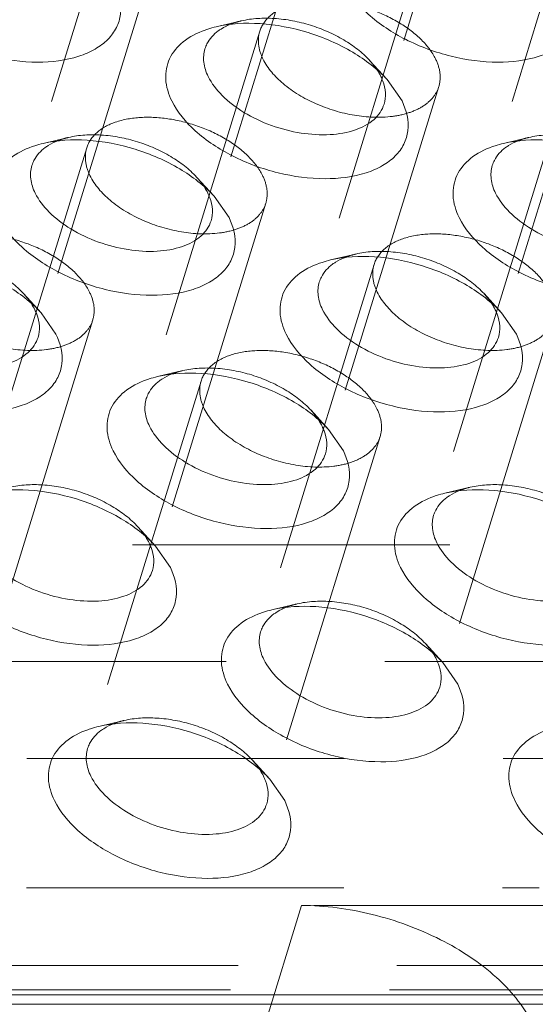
# Model space of a CAD drawing. Header units: millimetres. Extents: x 4065 to 8083, y -652 to 5416.
# Tile 248 of 256: x 4995 to 5003, y 5215 to 5231. Entities that reach past the tile are written whole.
import ezdxf

# ---------------------------------------------------------------- set-up
doc = ezdxf.new("R2010")
doc.units = ezdxf.units.MM
doc.header["$LTSCALE"] = 0.8
doc.linetypes.add('HIDDEN', pattern=[9.525, 6.35, -3.175])
doc.layers.get('0').update_dxf_attribs({"linetype": 'CONTINUOUS', "lineweight": 0})
doc.layers.add('3', color=5, linetype='HIDDEN', lineweight=0)

msp = doc.modelspace()

# ---------------------------------------------------------------- linework, layer by layer
for p, q in [((5000.828, 5230.235), (5001.066, 5229.894)), ((4998.059, 5228.37), (4998.297, 5228.029)), ((4995.289, 5226.505), (4995.527, 5226.164)), ((5002.658, 5226.505), (5002.896, 5226.164)), ((4999.889, 5224.64), (5000.127, 5224.299)), ((4997.12, 5222.775), (4997.358, 5222.434)), ((5001.719, 5220.911), (5001.957, 5220.569)), ((4998.95, 5219.046), (4999.188, 5218.705)), ((4961.894, 5215.597), (5094.796, 5215.597)), ((5004.176, 5215.447), (4965.491, 5215.447))]:
    msp.add_line(p, q)
for centre in [(5000.001, 5229.928), (4997.232, 5228.064), (4994.463, 5226.199), (5001.831, 5226.199), (4999.062, 5224.334), (4996.293, 5222.469), (5000.892, 5220.604), (4998.123, 5218.739)]:
    msp.add_arc(centre, 0.808, 20.4981, 26.1954)
for points, knots in [([(4996.466, 5231.758), (4996.538, 5231.613), (4996.598, 5231.366), (4996.505, 5231.059), (4996.361, 5230.865), (4996.151, 5230.71), (4995.778, 5230.552), (4995.202, 5230.485), (4994.47, 5230.584), (4993.757, 5230.846), (4993.165, 5231.231), (4992.871, 5231.577), (4992.782, 5231.758)], [0, 0, 0, 0, 0.096773, 0.141577, 0.188039, 0.23902, 0.296136, 0.42893, 0.580086, 0.73539, 0.87927, 1, 1, 1, 1]), ([(5003.835, 5231.758), (5003.906, 5231.613), (5003.967, 5231.366), (5003.874, 5231.059), (5003.73, 5230.865), (5003.519, 5230.71), (5003.146, 5230.552), (5002.57, 5230.485), (5001.838, 5230.584), (5001.126, 5230.846), (5000.533, 5231.231), (5000.239, 5231.577), (5000.151, 5231.758)], [0, 0, 0, 0, 0.096773, 0.141577, 0.188039, 0.23902, 0.296136, 0.42893, 0.580086, 0.73539, 0.87927, 1, 1, 1, 1]), ([(4997.381, 5229.894), (4997.328, 5230.003), (4997.256, 5230.231), (4997.321, 5230.587), (4997.561, 5230.87), (4997.787, 5230.983), (4997.913, 5231.028)], [0, 0, 0, 0, 0.254004, 0.482836, 0.721908, 1, 1, 1, 1]), ([(4997.913, 5231.028), (4997.927, 5231.033), (4997.986, 5231.053), (4998.046, 5231.069), (4998.092, 5231.08)], [0, 0, 0, 0, 0.243995, 1, 1, 1, 1]), ([(4998.092, 5231.08), (4998.32, 5231.134), (4998.823, 5231.159), (4999.57, 5231.015), (5000.269, 5230.712), (5000.67, 5230.408), (5000.828, 5230.235)], [0, 0, 0, 0, 0.236674, 0.49996, 0.763238, 1, 1, 1, 1]), ([(4998.125, 5231.014), (4998.139, 5231.024), (4998.203, 5231.067), (4998.272, 5231.101), (4998.326, 5231.123)], [0, 0, 0, 0, 0.238443, 1, 1, 1, 1]), ([(4997.911, 5230.728), (4997.92, 5230.755), (4997.965, 5230.867), (4998.051, 5230.96), (4998.125, 5231.014)], [0, 0, 0, 0, 0.240012, 1, 1, 1, 1]), ([(4997.963, 5230.285), (4997.928, 5230.357), (4997.879, 5230.503), (4997.89, 5230.659), (4997.911, 5230.728)], [0, 0, 0, 0, 0.525878, 1, 1, 1, 1]), ([(5000.778, 5229.843), (5000.749, 5229.75), (5000.621, 5229.567), (5000.303, 5229.406), (4999.898, 5229.338), (4999.279, 5229.378), (4998.67, 5229.593), (4998.19, 5229.953), (4998.018, 5230.173), (4997.963, 5230.285)], [0, 0, 0, 0, 0.088055, 0.191757, 0.316249, 0.457585, 0.752193, 0.885964, 1, 1, 1, 1]), ([(5000.758, 5230.211), (5000.781, 5230.151), (5000.81, 5230.027), (5000.795, 5229.9), (5000.778, 5229.843)], [0, 0, 0, 0, 0.519412, 1, 1, 1, 1]), ([(5001.066, 5229.894), (5001.137, 5229.748), (5001.198, 5229.501), (5001.105, 5229.194), (5000.961, 5229), (5000.75, 5228.845), (5000.377, 5228.687), (4999.801, 5228.621), (4999.069, 5228.719), (4998.357, 5228.981), (4997.764, 5229.366), (4997.47, 5229.713), (4997.381, 5229.894)], [0, 0, 0, 0, 0.096773, 0.141577, 0.188039, 0.23902, 0.296136, 0.42893, 0.580086, 0.73539, 0.87927, 1, 1, 1, 1]), ([(4994.612, 5228.029), (4994.559, 5228.138), (4994.487, 5228.366), (4994.551, 5228.722), (4994.792, 5229.005), (4995.018, 5229.118), (4995.144, 5229.163)], [0, 0, 0, 0, 0.254004, 0.482836, 0.721908, 1, 1, 1, 1]), ([(4995.142, 5228.863), (4995.151, 5228.891), (4995.196, 5229.002), (4995.282, 5229.095), (4995.356, 5229.149)], [0, 0, 0, 0, 0.240012, 1, 1, 1, 1]), ([(4995.144, 5229.163), (4995.158, 5229.168), (4995.217, 5229.188), (4995.277, 5229.205), (4995.323, 5229.215)], [0, 0, 0, 0, 0.243995, 1, 1, 1, 1]), ([(4995.323, 5229.215), (4995.551, 5229.269), (4996.054, 5229.294), (4996.801, 5229.15), (4997.499, 5228.847), (4997.9, 5228.543), (4998.059, 5228.37)], [0, 0, 0, 0, 0.236674, 0.49996, 0.763238, 1, 1, 1, 1]), ([(4995.356, 5229.149), (4995.37, 5229.16), (4995.434, 5229.202), (4995.503, 5229.236), (4995.557, 5229.258)], [0, 0, 0, 0, 0.238443, 1, 1, 1, 1]), ([(5001.981, 5228.029), (5001.927, 5228.138), (5001.855, 5228.366), (5001.92, 5228.722), (5002.161, 5229.005), (5002.387, 5229.118), (5002.512, 5229.163)], [0, 0, 0, 0, 0.254004, 0.482836, 0.721908, 1, 1, 1, 1]), ([(5002.511, 5228.863), (5002.519, 5228.891), (5002.565, 5229.002), (5002.65, 5229.095), (5002.724, 5229.149)], [0, 0, 0, 0, 0.240012, 1, 1, 1, 1]), ([(5002.512, 5229.163), (5002.527, 5229.168), (5002.586, 5229.188), (5002.646, 5229.205), (5002.691, 5229.215)], [0, 0, 0, 0, 0.243995, 1, 1, 1, 1]), ([(5002.691, 5229.215), (5002.92, 5229.269), (5003.422, 5229.294), (5004.17, 5229.15), (5004.868, 5228.847), (5005.269, 5228.543), (5005.427, 5228.37)], [0, 0, 0, 0, 0.236674, 0.49996, 0.763238, 1, 1, 1, 1]), ([(5002.724, 5229.149), (5002.739, 5229.16), (5002.802, 5229.202), (5002.871, 5229.236), (5002.925, 5229.258)], [0, 0, 0, 0, 0.238443, 1, 1, 1, 1]), ([(4995.194, 5228.42), (4995.159, 5228.492), (4995.11, 5228.638), (4995.121, 5228.794), (4995.142, 5228.863)], [0, 0, 0, 0, 0.525878, 1, 1, 1, 1]), ([(5002.562, 5228.42), (5002.527, 5228.492), (5002.478, 5228.638), (5002.49, 5228.794), (5002.511, 5228.863)], [0, 0, 0, 0, 0.525878, 1, 1, 1, 1]), ([(4998.009, 5227.978), (4997.98, 5227.885), (4997.852, 5227.702), (4997.534, 5227.541), (4997.129, 5227.473), (4996.51, 5227.513), (4995.901, 5227.729), (4995.421, 5228.089), (4995.249, 5228.308), (4995.194, 5228.42)], [0, 0, 0, 0, 0.088055, 0.191757, 0.316249, 0.457585, 0.752193, 0.885964, 1, 1, 1, 1]), ([(4997.989, 5228.347), (4998.012, 5228.286), (4998.041, 5228.162), (4998.026, 5228.035), (4998.009, 5227.978)], [0, 0, 0, 0, 0.519412, 1, 1, 1, 1]), ([(5005.377, 5227.978), (5005.349, 5227.885), (5005.22, 5227.702), (5004.903, 5227.541), (5004.497, 5227.473), (5003.879, 5227.513), (5003.27, 5227.729), (5002.79, 5228.089), (5002.618, 5228.308), (5002.562, 5228.42)], [0, 0, 0, 0, 0.088055, 0.191757, 0.316249, 0.457585, 0.752193, 0.885964, 1, 1, 1, 1]), ([(4998.297, 5228.029), (4998.368, 5227.884), (4998.429, 5227.636), (4998.336, 5227.329), (4998.191, 5227.135), (4997.981, 5226.981), (4997.608, 5226.823), (4997.032, 5226.756), (4996.3, 5226.855), (4995.588, 5227.116), (4994.995, 5227.501), (4994.701, 5227.848), (4994.612, 5228.029)], [0, 0, 0, 0, 0.096773, 0.141577, 0.188039, 0.23902, 0.296136, 0.42893, 0.580086, 0.73539, 0.87927, 1, 1, 1, 1]), ([(5005.665, 5228.029), (5005.736, 5227.884), (5005.797, 5227.636), (5005.704, 5227.329), (5005.56, 5227.135), (5005.35, 5226.981), (5004.977, 5226.823), (5004.401, 5226.756), (5003.668, 5226.855), (5002.956, 5227.116), (5002.364, 5227.501), (5002.07, 5227.848), (5001.981, 5228.029)], [0, 0, 0, 0, 0.096773, 0.141577, 0.188039, 0.23902, 0.296136, 0.42893, 0.580086, 0.73539, 0.87927, 1, 1, 1, 1]), ([(4992.554, 5227.351), (4992.782, 5227.404), (4993.285, 5227.43), (4994.032, 5227.285), (4994.73, 5226.982), (4995.131, 5226.678), (4995.289, 5226.505)], [0, 0, 0, 0, 0.236674, 0.49996, 0.763238, 1, 1, 1, 1]), ([(4999.922, 5227.351), (5000.15, 5227.404), (5000.653, 5227.43), (5001.4, 5227.285), (5002.099, 5226.982), (5002.5, 5226.678), (5002.658, 5226.505)], [0, 0, 0, 0, 0.236674, 0.49996, 0.763238, 1, 1, 1, 1]), ([(4999.212, 5226.164), (4999.158, 5226.273), (4999.086, 5226.502), (4999.151, 5226.857), (4999.391, 5227.14), (4999.618, 5227.254), (4999.743, 5227.298)], [0, 0, 0, 0, 0.254004, 0.482836, 0.721908, 1, 1, 1, 1]), ([(4999.742, 5226.998), (4999.75, 5227.026), (4999.796, 5227.137), (4999.881, 5227.23), (4999.955, 5227.284)], [0, 0, 0, 0, 0.240012, 1, 1, 1, 1]), ([(4999.743, 5227.298), (4999.758, 5227.303), (4999.816, 5227.323), (4999.877, 5227.34), (4999.922, 5227.351)], [0, 0, 0, 0, 0.243995, 1, 1, 1, 1]), ([(4999.955, 5227.284), (4999.97, 5227.295), (5000.033, 5227.338), (5000.102, 5227.372), (5000.156, 5227.393)], [0, 0, 0, 0, 0.238443, 1, 1, 1, 1]), ([(4999.793, 5226.556), (4999.758, 5226.627), (4999.709, 5226.774), (4999.721, 5226.93), (4999.742, 5226.998)], [0, 0, 0, 0, 0.525878, 1, 1, 1, 1]), ([(4995.24, 5226.113), (4995.211, 5226.02), (4995.083, 5225.837), (4994.765, 5225.676), (4994.359, 5225.609), (4993.741, 5225.648), (4993.132, 5225.864), (4992.652, 5226.224), (4992.48, 5226.443), (4992.425, 5226.556)], [0, 0, 0, 0, 0.088055, 0.191757, 0.316249, 0.457585, 0.752193, 0.885964, 1, 1, 1, 1]), ([(4995.22, 5226.482), (4995.242, 5226.421), (4995.272, 5226.297), (4995.257, 5226.17), (4995.24, 5226.113)], [0, 0, 0, 0, 0.519412, 1, 1, 1, 1]), ([(5002.608, 5226.113), (5002.58, 5226.02), (5002.451, 5225.837), (5002.133, 5225.676), (5001.728, 5225.609), (5001.11, 5225.648), (5000.501, 5225.864), (5000.021, 5226.224), (4999.849, 5226.443), (4999.793, 5226.556)], [0, 0, 0, 0, 0.088055, 0.191757, 0.316249, 0.457585, 0.752193, 0.885964, 1, 1, 1, 1]), ([(5002.588, 5226.482), (5002.611, 5226.421), (5002.64, 5226.297), (5002.626, 5226.17), (5002.608, 5226.113)], [0, 0, 0, 0, 0.519412, 1, 1, 1, 1]), ([(4995.527, 5226.164), (4995.599, 5226.019), (4995.659, 5225.771), (4995.567, 5225.465), (4995.422, 5225.271), (4995.212, 5225.116), (4994.839, 5224.958), (4994.263, 5224.891), (4993.531, 5224.99), (4992.819, 5225.251), (4992.226, 5225.636), (4991.932, 5225.983), (4991.843, 5226.164)], [0, 0, 0, 0, 0.096773, 0.141577, 0.188039, 0.23902, 0.296136, 0.42893, 0.580086, 0.73539, 0.87927, 1, 1, 1, 1]), ([(5002.896, 5226.164), (5002.967, 5226.019), (5003.028, 5225.771), (5002.935, 5225.465), (5002.791, 5225.271), (5002.581, 5225.116), (5002.208, 5224.958), (5001.631, 5224.891), (5000.899, 5224.99), (5000.187, 5225.251), (4999.594, 5225.636), (4999.301, 5225.983), (4999.212, 5226.164)], [0, 0, 0, 0, 0.096773, 0.141577, 0.188039, 0.23902, 0.296136, 0.42893, 0.580086, 0.73539, 0.87927, 1, 1, 1, 1]), ([(4997.153, 5225.486), (4997.381, 5225.539), (4997.884, 5225.565), (4998.631, 5225.42), (4999.33, 5225.118), (4999.731, 5224.813), (4999.889, 5224.64)], [0, 0, 0, 0, 0.236674, 0.49996, 0.763238, 1, 1, 1, 1]), ([(4997.186, 5225.419), (4997.2, 5225.43), (4997.264, 5225.473), (4997.333, 5225.507), (4997.387, 5225.528)], [0, 0, 0, 0, 0.238443, 1, 1, 1, 1]), ([(4996.443, 5224.299), (4996.389, 5224.408), (4996.317, 5224.637), (4996.382, 5224.992), (4996.622, 5225.275), (4996.848, 5225.389), (4996.974, 5225.433)], [0, 0, 0, 0, 0.254004, 0.482836, 0.721908, 1, 1, 1, 1]), ([(4996.973, 5225.133), (4996.981, 5225.161), (4997.026, 5225.273), (4997.112, 5225.365), (4997.186, 5225.419)], [0, 0, 0, 0, 0.240012, 1, 1, 1, 1]), ([(4996.974, 5225.433), (4996.988, 5225.438), (4997.047, 5225.458), (4997.107, 5225.475), (4997.153, 5225.486)], [0, 0, 0, 0, 0.243995, 1, 1, 1, 1]), ([(4997.024, 5224.691), (4996.989, 5224.762), (4996.94, 5224.909), (4996.951, 5225.065), (4996.973, 5225.133)], [0, 0, 0, 0, 0.525878, 1, 1, 1, 1]), ([(4999.839, 5224.248), (4999.81, 5224.156), (4999.682, 5223.973), (4999.364, 5223.811), (4998.959, 5223.744), (4998.34, 5223.783), (4997.732, 5223.999), (4997.251, 5224.359), (4997.079, 5224.578), (4997.024, 5224.691)], [0, 0, 0, 0, 0.088055, 0.191757, 0.316249, 0.457585, 0.752193, 0.885964, 1, 1, 1, 1]), ([(4999.819, 5224.617), (4999.842, 5224.556), (4999.871, 5224.433), (4999.857, 5224.305), (4999.839, 5224.248)], [0, 0, 0, 0, 0.519412, 1, 1, 1, 1]), ([(5000.127, 5224.299), (5000.198, 5224.154), (5000.259, 5223.906), (5000.166, 5223.6), (5000.022, 5223.406), (4999.811, 5223.251), (4999.438, 5223.093), (4998.862, 5223.026), (4998.13, 5223.125), (4997.418, 5223.386), (4996.825, 5223.771), (4996.531, 5224.118), (4996.443, 5224.299)], [0, 0, 0, 0, 0.096773, 0.141577, 0.188039, 0.23902, 0.296136, 0.42893, 0.580086, 0.73539, 0.87927, 1, 1, 1, 1]), ([(4994.384, 5223.621), (4994.612, 5223.674), (4995.115, 5223.7), (4995.862, 5223.556), (4996.561, 5223.253), (4996.962, 5222.948), (4997.12, 5222.775)], [0, 0, 0, 0, 0.236674, 0.49996, 0.763238, 1, 1, 1, 1]), ([(5001.573, 5223.569), (5001.588, 5223.574), (5001.647, 5223.594), (5001.707, 5223.61), (5001.753, 5223.621)], [0, 0, 0, 0, 0.243995, 1, 1, 1, 1]), ([(5001.753, 5223.621), (5001.981, 5223.674), (5002.483, 5223.7), (5003.231, 5223.556), (5003.929, 5223.253), (5004.33, 5222.948), (5004.488, 5222.775)], [0, 0, 0, 0, 0.236674, 0.49996, 0.763238, 1, 1, 1, 1]), ([(5001.785, 5223.554), (5001.8, 5223.565), (5001.863, 5223.608), (5001.932, 5223.642), (5001.987, 5223.663)], [0, 0, 0, 0, 0.238443, 1, 1, 1, 1]), ([(5001.042, 5222.434), (5000.988, 5222.544), (5000.917, 5222.772), (5000.981, 5223.128), (5001.222, 5223.41), (5001.448, 5223.524), (5001.573, 5223.569)], [0, 0, 0, 0, 0.254004, 0.482836, 0.721908, 1, 1, 1, 1]), ([(5001.572, 5223.268), (5001.58, 5223.296), (5001.626, 5223.408), (5001.712, 5223.5), (5001.785, 5223.554)], [0, 0, 0, 0, 0.240012, 1, 1, 1, 1]), ([(5001.624, 5222.826), (5001.588, 5222.897), (5001.539, 5223.044), (5001.551, 5223.2), (5001.572, 5223.268)], [0, 0, 0, 0, 0.525878, 1, 1, 1, 1]), ([(4997.07, 5222.383), (4997.041, 5222.291), (4996.913, 5222.108), (4996.595, 5221.946), (4996.19, 5221.879), (4995.571, 5221.919), (4994.962, 5222.134), (4994.482, 5222.494), (4994.31, 5222.713), (4994.255, 5222.826)], [0, 0, 0, 0, 0.088055, 0.191757, 0.316249, 0.457585, 0.752193, 0.885964, 1, 1, 1, 1]), ([(4997.05, 5222.752), (4997.073, 5222.691), (4997.102, 5222.568), (4997.088, 5222.441), (4997.07, 5222.383)], [0, 0, 0, 0, 0.519412, 1, 1, 1, 1]), ([(5004.438, 5222.383), (5004.41, 5222.291), (5004.281, 5222.108), (5003.964, 5221.946), (5003.558, 5221.879), (5002.94, 5221.919), (5002.331, 5222.134), (5001.851, 5222.494), (5001.679, 5222.713), (5001.624, 5222.826)], [0, 0, 0, 0, 0.088055, 0.191757, 0.316249, 0.457585, 0.752193, 0.885964, 1, 1, 1, 1]), ([(4997.358, 5222.434), (4997.429, 5222.289), (4997.49, 5222.041), (4997.397, 5221.735), (4997.253, 5221.541), (4997.042, 5221.386), (4996.669, 5221.228), (4996.093, 5221.161), (4995.361, 5221.26), (4994.649, 5221.521), (4994.056, 5221.907), (4993.762, 5222.253), (4993.673, 5222.434)], [0, 0, 0, 0, 0.096773, 0.141577, 0.188039, 0.23902, 0.296136, 0.42893, 0.580086, 0.73539, 0.87927, 1, 1, 1, 1]), ([(5004.726, 5222.434), (5004.797, 5222.289), (5004.858, 5222.041), (5004.765, 5221.735), (5004.621, 5221.541), (5004.411, 5221.386), (5004.038, 5221.228), (5003.462, 5221.161), (5002.73, 5221.26), (5002.017, 5221.521), (5001.425, 5221.907), (5001.131, 5222.253), (5001.042, 5222.434)], [0, 0, 0, 0, 0.096773, 0.141577, 0.188039, 0.23902, 0.296136, 0.42893, 0.580086, 0.73539, 0.87927, 1, 1, 1, 1]), ([(4998.804, 5221.704), (4998.819, 5221.709), (4998.878, 5221.729), (4998.938, 5221.745), (4998.983, 5221.756)], [0, 0, 0, 0, 0.243995, 1, 1, 1, 1]), ([(4998.983, 5221.756), (4999.212, 5221.81), (4999.714, 5221.835), (5000.462, 5221.691), (5001.16, 5221.388), (5001.561, 5221.084), (5001.719, 5220.911)], [0, 0, 0, 0, 0.236674, 0.49996, 0.763238, 1, 1, 1, 1]), ([(4999.016, 5221.689), (4999.031, 5221.7), (4999.094, 5221.743), (4999.163, 5221.777), (4999.217, 5221.798)], [0, 0, 0, 0, 0.238443, 1, 1, 1, 1]), ([(4998.273, 5220.569), (4998.219, 5220.679), (4998.147, 5220.907), (4998.212, 5221.263), (4998.453, 5221.545), (4998.679, 5221.659), (4998.804, 5221.704)], [0, 0, 0, 0, 0.254004, 0.482836, 0.721908, 1, 1, 1, 1]), ([(4998.803, 5221.404), (4998.811, 5221.431), (4998.857, 5221.543), (4998.942, 5221.635), (4999.016, 5221.689)], [0, 0, 0, 0, 0.240012, 1, 1, 1, 1]), ([(4998.854, 5220.961), (4998.819, 5221.032), (4998.77, 5221.179), (4998.782, 5221.335), (4998.803, 5221.404)], [0, 0, 0, 0, 0.525878, 1, 1, 1, 1]), ([(5001.669, 5220.518), (5001.641, 5220.426), (5001.512, 5220.243), (5001.195, 5220.082), (5000.789, 5220.014), (5000.171, 5220.054), (4999.562, 5220.269), (4999.082, 5220.629), (4998.91, 5220.848), (4998.854, 5220.961)], [0, 0, 0, 0, 0.088055, 0.191757, 0.316249, 0.457585, 0.752193, 0.885964, 1, 1, 1, 1]), ([(5001.649, 5220.887), (5001.672, 5220.827), (5001.701, 5220.703), (5001.687, 5220.576), (5001.669, 5220.518)], [0, 0, 0, 0, 0.519412, 1, 1, 1, 1]), ([(5001.957, 5220.569), (5002.028, 5220.424), (5002.089, 5220.177), (5001.996, 5219.87), (5001.852, 5219.676), (5001.642, 5219.521), (5001.269, 5219.363), (5000.693, 5219.296), (4999.96, 5219.395), (4999.248, 5219.657), (4998.656, 5220.042), (4998.362, 5220.388), (4998.273, 5220.569)], [0, 0, 0, 0, 0.096773, 0.141577, 0.188039, 0.23902, 0.296136, 0.42893, 0.580086, 0.73539, 0.87927, 1, 1, 1, 1]), ([(4996.035, 5219.839), (4996.05, 5219.844), (4996.108, 5219.864), (4996.169, 5219.88), (4996.214, 5219.891)], [0, 0, 0, 0, 0.243995, 1, 1, 1, 1]), ([(4996.214, 5219.891), (4996.442, 5219.945), (4996.945, 5219.97), (4997.692, 5219.826), (4998.391, 5219.523), (4998.792, 5219.219), (4998.95, 5219.046)], [0, 0, 0, 0, 0.236674, 0.49996, 0.763238, 1, 1, 1, 1]), ([(4996.247, 5219.825), (4996.262, 5219.835), (4996.325, 5219.878), (4996.394, 5219.912), (4996.448, 5219.934)], [0, 0, 0, 0, 0.238443, 1, 1, 1, 1]), ([(4995.504, 5218.705), (4995.45, 5218.814), (4995.378, 5219.042), (4995.443, 5219.398), (4995.683, 5219.681), (4995.91, 5219.794), (4996.035, 5219.839)], [0, 0, 0, 0, 0.254004, 0.482836, 0.721908, 1, 1, 1, 1]), ([(4996.034, 5219.539), (4996.042, 5219.566), (4996.088, 5219.678), (4996.173, 5219.771), (4996.247, 5219.825)], [0, 0, 0, 0, 0.240012, 1, 1, 1, 1]), ([(5002.872, 5218.705), (5002.819, 5218.814), (5002.747, 5219.042), (5002.811, 5219.398), (5003.052, 5219.681), (5003.278, 5219.794), (5003.404, 5219.839)], [0, 0, 0, 0, 0.254004, 0.482836, 0.721908, 1, 1, 1, 1]), ([(4996.085, 5219.096), (4996.05, 5219.168), (4996.001, 5219.314), (4996.013, 5219.47), (4996.034, 5219.539)], [0, 0, 0, 0, 0.525878, 1, 1, 1, 1]), ([(4998.9, 5218.654), (4998.872, 5218.561), (4998.743, 5218.378), (4998.425, 5218.217), (4998.02, 5218.149), (4997.402, 5218.189), (4996.793, 5218.405), (4996.313, 5218.764), (4996.141, 5218.984), (4996.085, 5219.096)], [0, 0, 0, 0, 0.088055, 0.191757, 0.316249, 0.457585, 0.752193, 0.885964, 1, 1, 1, 1]), ([(4998.88, 5219.022), (4998.903, 5218.962), (4998.932, 5218.838), (4998.918, 5218.711), (4998.9, 5218.654)], [0, 0, 0, 0, 0.519412, 1, 1, 1, 1]), ([(4999.188, 5218.705), (4999.259, 5218.559), (4999.32, 5218.312), (4999.227, 5218.005), (4999.083, 5217.811), (4998.873, 5217.656), (4998.5, 5217.498), (4997.923, 5217.432), (4997.191, 5217.53), (4996.479, 5217.792), (4995.886, 5218.177), (4995.593, 5218.524), (4995.504, 5218.705)], [0, 0, 0, 0, 0.096773, 0.141577, 0.188039, 0.23902, 0.296136, 0.42893, 0.580086, 0.73539, 0.87927, 1, 1, 1, 1]), ([(5006.556, 5218.705), (5006.628, 5218.559), (5006.688, 5218.312), (5006.595, 5218.005), (5006.451, 5217.811), (5006.241, 5217.656), (5005.868, 5217.498), (5005.292, 5217.432), (5004.56, 5217.53), (5003.848, 5217.792), (5003.255, 5218.177), (5002.961, 5218.524), (5002.872, 5218.705)], [0, 0, 0, 0, 0.096773, 0.141577, 0.188039, 0.23902, 0.296136, 0.42893, 0.580086, 0.73539, 0.87927, 1, 1, 1, 1])]:
    msp.add_open_spline(points, degree=3, knots=knots)
for points in [[(5000.672, 5230.381), (5000.692, 5230.35), (5000.71, 5230.318), (5000.726, 5230.285)], [(4997.903, 5228.516), (4997.923, 5228.485), (4997.941, 5228.453), (4997.957, 5228.42)], [(4995.134, 5226.651), (4995.154, 5226.62), (4995.172, 5226.588), (4995.188, 5226.556)], [(5002.502, 5226.651), (5002.522, 5226.62), (5002.54, 5226.588), (5002.556, 5226.556)], [(4999.733, 5224.787), (4999.753, 5224.756), (4999.771, 5224.724), (4999.787, 5224.691)], [(4996.964, 5222.922), (4996.984, 5222.891), (4997.002, 5222.859), (4997.018, 5222.826)], [(5001.563, 5221.057), (5001.583, 5221.026), (5001.601, 5220.994), (5001.618, 5220.961)], [(4998.794, 5219.192), (4998.814, 5219.161), (4998.832, 5219.129), (4998.848, 5219.096)]]:
    msp.add_open_spline(points, degree=3)
at = {"layer": '3'}
for p, q in [((4999.727, 5236.603), (4997.911, 5230.728)), ((5002.593, 5235.717), (5000.778, 5229.842)), ((4996.958, 5234.738), (4995.142, 5228.863)), ((5004.326, 5234.738), (5002.511, 5228.863)), ((4999.824, 5233.852), (4998.009, 5227.977)), ((5001.557, 5232.873), (4999.742, 5226.998)), ((4997.055, 5231.988), (4995.239, 5226.113)), ((5004.423, 5231.988), (5002.608, 5226.113)), ((4998.496, 5231.175), (4998.092, 5231.08)), ((4998.788, 5231.009), (4996.973, 5225.134)), ((5000.547, 5230.541), (5000.827, 5230.235)), ((5001.654, 5230.123), (4999.839, 5224.248)), ((4995.727, 5229.31), (4995.323, 5229.215)), ((5003.095, 5229.31), (5002.691, 5229.215)), ((4996.019, 5229.144), (4994.203, 5223.269)), ((5003.387, 5229.144), (5001.572, 5223.269)), ((4997.778, 5228.676), (4998.058, 5228.37)), ((4998.885, 5228.258), (4997.07, 5222.383)), ((5000.326, 5227.446), (4999.922, 5227.351)), ((5000.618, 5227.279), (4998.803, 5221.404)), ((4995.009, 5226.812), (4995.289, 5226.505)), ((5002.378, 5226.812), (5002.658, 5226.505)), ((4996.116, 5226.393), (4994.301, 5220.518)), ((5003.485, 5226.393), (5001.669, 5220.518)), ((4997.557, 5225.581), (4997.153, 5225.486)), ((4997.849, 5225.414), (4996.034, 5219.539)), ((4999.609, 5224.947), (4999.889, 5224.64)), ((5000.716, 5224.528), (4998.9, 5218.653)), ((5002.156, 5223.716), (5001.752, 5223.621)), ((4996.839, 5223.082), (4997.119, 5222.775)), ((4966.271, 5222.796), (5004.955, 5222.796)), ((4999.387, 5221.851), (4998.983, 5221.756)), ((5001.439, 5221.217), (5001.719, 5220.911)), ((5005.87, 5220.931), (4967.186, 5220.931)), ((4996.618, 5219.986), (4996.214, 5219.891)), ((5015.383, 5219.377), (4977.159, 5219.377)), ((4998.67, 5219.352), (4998.95, 5219.046)), ((4964.576, 5217.312), (5003.261, 5217.312)), ((4998.733, 5214.677), (4999.459, 5217.027)), ((5012.354, 5217.027), (4999.459, 5217.027)), ((4962.884, 5216.069), (5094.595, 5216.069)), ((4962.763, 5215.677), (5094.474, 5215.677))]:
    msp.add_line(p, q, dxfattribs=at)
for centre in [(4998.733, 5230.092), (4995.964, 5228.227), (5003.332, 5228.227), (5000.563, 5226.362), (4997.794, 5224.498), (5002.393, 5222.633), (4999.624, 5220.768), (4996.855, 5218.903)]:
    msp.add_arc(centre, 1.108, 109.6104, 111.5294, dxfattribs=at)
for points, knots in [([(5001.603, 5230.566), (5001.548, 5230.678), (5001.376, 5230.898), (5001.026, 5231.16), (5000.595, 5231.362), (5000.127, 5231.483), (4999.668, 5231.513), (4999.263, 5231.445), (4998.945, 5231.284), (4998.817, 5231.101), (4998.788, 5231.008)], [0, 0, 0, 0, 0.11391, 0.247494, 0.393901, 0.543049, 0.684203, 0.808528, 0.912094, 1, 1, 1, 1]), ([(4998.496, 5231.175), (4998.667, 5231.215), (4999.044, 5231.234), (4999.605, 5231.126), (5000.128, 5230.899), (5000.429, 5230.671), (5000.548, 5230.541)], [0, 0, 0, 0, 0.236698, 0.500006, 0.763355, 1, 1, 1, 1]), ([(4998.788, 5231.008), (4998.767, 5230.94), (4998.756, 5230.784), (4998.805, 5230.637), (4998.84, 5230.566)], [0, 0, 0, 0, 0.474456, 1, 1, 1, 1]), ([(4998.84, 5230.566), (4998.914, 5230.413), (4999.172, 5230.125), (4999.685, 5229.823), (5000.286, 5229.642), (5000.711, 5229.622), (5000.912, 5229.647)], [0, 0, 0, 0, 0.214357, 0.471697, 0.744871, 1, 1, 1, 1]), ([(5001.654, 5230.123), (5001.676, 5230.192), (5001.687, 5230.348), (5001.638, 5230.494), (5001.603, 5230.566)], [0, 0, 0, 0, 0.474456, 1, 1, 1, 1]), ([(5000.548, 5230.541), (5000.559, 5230.528), (5000.604, 5230.478), (5000.645, 5230.423), (5000.672, 5230.381)], [0, 0, 0, 0, 0.259084, 1, 1, 1, 1]), ([(5000.912, 5229.647), (5001.003, 5229.659), (5001.173, 5229.695), (5001.398, 5229.795), (5001.567, 5229.938), (5001.635, 5230.061), (5001.654, 5230.123)], [0, 0, 0, 0, 0.296731, 0.558772, 0.78922, 1, 1, 1, 1]), ([(4998.834, 5228.701), (4998.778, 5228.813), (4998.607, 5229.033), (4998.257, 5229.295), (4997.826, 5229.497), (4997.358, 5229.619), (4996.899, 5229.648), (4996.493, 5229.58), (4996.176, 5229.419), (4996.047, 5229.236), (4996.019, 5229.143)], [0, 0, 0, 0, 0.11391, 0.247494, 0.393901, 0.543049, 0.684203, 0.808528, 0.912094, 1, 1, 1, 1]), ([(4995.727, 5229.31), (4995.898, 5229.351), (4996.275, 5229.37), (4996.836, 5229.261), (4997.359, 5229.034), (4997.66, 5228.806), (4997.778, 5228.676)], [0, 0, 0, 0, 0.236698, 0.500006, 0.763355, 1, 1, 1, 1]), ([(5003.096, 5229.31), (5003.267, 5229.351), (5003.644, 5229.37), (5004.204, 5229.261), (5004.728, 5229.034), (5005.028, 5228.806), (5005.147, 5228.676)], [0, 0, 0, 0, 0.236698, 0.500006, 0.763355, 1, 1, 1, 1]), ([(4996.019, 5229.143), (4995.998, 5229.075), (4995.987, 5228.919), (4996.036, 5228.772), (4996.071, 5228.701)], [0, 0, 0, 0, 0.474456, 1, 1, 1, 1]), ([(4996.071, 5228.701), (4996.145, 5228.548), (4996.403, 5228.261), (4996.916, 5227.958), (4997.517, 5227.777), (4997.942, 5227.757), (4998.143, 5227.783)], [0, 0, 0, 0, 0.214357, 0.471697, 0.744871, 1, 1, 1, 1]), ([(4997.778, 5228.676), (4997.79, 5228.664), (4997.835, 5228.613), (4997.876, 5228.558), (4997.903, 5228.516)], [0, 0, 0, 0, 0.259084, 1, 1, 1, 1]), ([(4998.885, 5228.258), (4998.906, 5228.327), (4998.918, 5228.483), (4998.869, 5228.629), (4998.834, 5228.701)], [0, 0, 0, 0, 0.474456, 1, 1, 1, 1]), ([(4998.143, 5227.783), (4998.234, 5227.794), (4998.404, 5227.83), (4998.629, 5227.93), (4998.798, 5228.073), (4998.866, 5228.196), (4998.885, 5228.258)], [0, 0, 0, 0, 0.296731, 0.558772, 0.78922, 1, 1, 1, 1]), ([(4996.065, 5226.836), (4996.009, 5226.949), (4995.838, 5227.168), (4995.488, 5227.43), (4995.057, 5227.632), (4994.589, 5227.754), (4994.13, 5227.783), (4993.724, 5227.716), (4993.407, 5227.554), (4993.278, 5227.371), (4993.25, 5227.279)], [0, 0, 0, 0, 0.11391, 0.247494, 0.393901, 0.543049, 0.684203, 0.808528, 0.912094, 1, 1, 1, 1]), ([(5003.433, 5226.836), (5003.378, 5226.949), (5003.206, 5227.168), (5002.856, 5227.43), (5002.426, 5227.632), (5001.957, 5227.754), (5001.498, 5227.783), (5001.093, 5227.716), (5000.775, 5227.554), (5000.647, 5227.371), (5000.618, 5227.279)], [0, 0, 0, 0, 0.11391, 0.247494, 0.393901, 0.543049, 0.684203, 0.808528, 0.912094, 1, 1, 1, 1]), ([(4992.958, 5227.446), (4993.129, 5227.486), (4993.506, 5227.505), (4994.066, 5227.397), (4994.59, 5227.169), (4994.891, 5226.941), (4995.009, 5226.812)], [0, 0, 0, 0, 0.236698, 0.500006, 0.763355, 1, 1, 1, 1]), ([(5000.326, 5227.446), (5000.498, 5227.486), (5000.874, 5227.505), (5001.435, 5227.397), (5001.959, 5227.169), (5002.259, 5226.941), (5002.378, 5226.812)], [0, 0, 0, 0, 0.236698, 0.500006, 0.763355, 1, 1, 1, 1]), ([(5000.618, 5227.279), (5000.597, 5227.21), (5000.586, 5227.054), (5000.635, 5226.907), (5000.67, 5226.836)], [0, 0, 0, 0, 0.474456, 1, 1, 1, 1]), ([(4993.301, 5226.836), (4993.376, 5226.684), (4993.634, 5226.396), (4994.147, 5226.093), (4994.748, 5225.912), (4995.173, 5225.892), (4995.374, 5225.918)], [0, 0, 0, 0, 0.214357, 0.471697, 0.744871, 1, 1, 1, 1]), ([(4995.009, 5226.812), (4995.021, 5226.799), (4995.066, 5226.748), (4995.107, 5226.694), (4995.134, 5226.651)], [0, 0, 0, 0, 0.259084, 1, 1, 1, 1]), ([(4996.116, 5226.393), (4996.137, 5226.462), (4996.149, 5226.618), (4996.1, 5226.765), (4996.065, 5226.836)], [0, 0, 0, 0, 0.474456, 1, 1, 1, 1]), ([(5000.67, 5226.836), (5000.745, 5226.684), (5001.002, 5226.396), (5001.515, 5226.093), (5002.117, 5225.912), (5002.541, 5225.892), (5002.742, 5225.918)], [0, 0, 0, 0, 0.214357, 0.471697, 0.744871, 1, 1, 1, 1]), ([(5002.378, 5226.812), (5002.39, 5226.799), (5002.434, 5226.748), (5002.475, 5226.694), (5002.502, 5226.651)], [0, 0, 0, 0, 0.259084, 1, 1, 1, 1]), ([(4995.374, 5225.918), (4995.465, 5225.929), (4995.635, 5225.965), (4995.86, 5226.066), (4996.029, 5226.208), (4996.097, 5226.331), (4996.116, 5226.393)], [0, 0, 0, 0, 0.296731, 0.558772, 0.78922, 1, 1, 1, 1]), ([(5002.742, 5225.918), (5002.833, 5225.929), (5003.003, 5225.965), (5003.228, 5226.066), (5003.398, 5226.208), (5003.465, 5226.331), (5003.485, 5226.393)], [0, 0, 0, 0, 0.296731, 0.558772, 0.78922, 1, 1, 1, 1]), ([(5000.664, 5224.971), (5000.609, 5225.084), (5000.437, 5225.303), (5000.087, 5225.565), (4999.656, 5225.767), (4999.188, 5225.889), (4998.729, 5225.918), (4998.324, 5225.851), (4998.006, 5225.689), (4997.878, 5225.506), (4997.849, 5225.414)], [0, 0, 0, 0, 0.11391, 0.247494, 0.393901, 0.543049, 0.684203, 0.808528, 0.912094, 1, 1, 1, 1]), ([(4997.557, 5225.581), (4997.728, 5225.621), (4998.105, 5225.64), (4998.666, 5225.532), (4999.189, 5225.304), (4999.49, 5225.076), (4999.609, 5224.947)], [0, 0, 0, 0, 0.236698, 0.500006, 0.763355, 1, 1, 1, 1]), ([(4997.849, 5225.414), (4997.828, 5225.345), (4997.817, 5225.189), (4997.866, 5225.043), (4997.901, 5224.971)], [0, 0, 0, 0, 0.474456, 1, 1, 1, 1]), ([(4997.901, 5224.971), (4997.976, 5224.819), (4998.233, 5224.531), (4998.746, 5224.229), (4999.347, 5224.047), (4999.772, 5224.028), (4999.973, 5224.053)], [0, 0, 0, 0, 0.214357, 0.471697, 0.744871, 1, 1, 1, 1]), ([(4999.609, 5224.947), (4999.621, 5224.934), (4999.665, 5224.883), (4999.706, 5224.829), (4999.733, 5224.787)], [0, 0, 0, 0, 0.259084, 1, 1, 1, 1]), ([(5000.716, 5224.529), (5000.737, 5224.597), (5000.748, 5224.753), (5000.699, 5224.9), (5000.664, 5224.971)], [0, 0, 0, 0, 0.474456, 1, 1, 1, 1]), ([(4999.973, 5224.053), (5000.064, 5224.064), (5000.234, 5224.1), (5000.459, 5224.201), (5000.628, 5224.343), (5000.696, 5224.466), (5000.716, 5224.529)], [0, 0, 0, 0, 0.296731, 0.558772, 0.78922, 1, 1, 1, 1]), ([(4994.788, 5223.716), (4994.959, 5223.756), (4995.336, 5223.775), (4995.897, 5223.667), (4996.42, 5223.44), (4996.721, 5223.212), (4996.84, 5223.082)], [0, 0, 0, 0, 0.236698, 0.500006, 0.763355, 1, 1, 1, 1]), ([(5002.157, 5223.716), (5002.328, 5223.756), (5002.705, 5223.775), (5003.265, 5223.667), (5003.789, 5223.44), (5004.09, 5223.212), (5004.208, 5223.082)], [0, 0, 0, 0, 0.236698, 0.500006, 0.763355, 1, 1, 1, 1]), ([(4996.84, 5223.082), (4996.851, 5223.069), (4996.896, 5223.018), (4996.937, 5222.964), (4996.964, 5222.922)], [0, 0, 0, 0, 0.259084, 1, 1, 1, 1]), ([(4999.388, 5221.851), (4999.559, 5221.891), (4999.936, 5221.91), (5000.496, 5221.802), (5001.02, 5221.575), (5001.32, 5221.347), (5001.439, 5221.217)], [0, 0, 0, 0, 0.236698, 0.500006, 0.763355, 1, 1, 1, 1]), ([(5001.439, 5221.217), (5001.451, 5221.204), (5001.495, 5221.153), (5001.536, 5221.099), (5001.563, 5221.057)], [0, 0, 0, 0, 0.259084, 1, 1, 1, 1]), ([(4996.618, 5219.986), (4996.79, 5220.026), (4997.166, 5220.045), (4997.727, 5219.937), (4998.251, 5219.71), (4998.551, 5219.482), (4998.67, 5219.352)], [0, 0, 0, 0, 0.236698, 0.500006, 0.763355, 1, 1, 1, 1]), ([(4998.67, 5219.352), (4998.682, 5219.339), (4998.726, 5219.289), (4998.767, 5219.234), (4998.794, 5219.192)], [0, 0, 0, 0, 0.259084, 1, 1, 1, 1]), ([(5003.138, 5215.162), (5003.004, 5215.433), (5002.564, 5215.953), (5001.675, 5216.531), (5000.607, 5216.923), (4999.838, 5217.027), (4999.459, 5217.027)], [0, 0, 0, 0, 0.211471, 0.46335, 0.735275, 1, 1, 1, 1])]:
    msp.add_open_spline(points, degree=3, knots=knots, dxfattribs=at)
for points in [[(4998.361, 5231.136), (4998.405, 5231.151), (4998.45, 5231.165), (4998.496, 5231.175)], [(4995.592, 5229.271), (4995.636, 5229.287), (4995.681, 5229.3), (4995.727, 5229.31)], [(5002.96, 5229.271), (5003.004, 5229.287), (5003.05, 5229.3), (5003.096, 5229.31)], [(5000.191, 5227.406), (5000.235, 5227.422), (5000.281, 5227.435), (5000.326, 5227.446)], [(4997.422, 5225.541), (4997.466, 5225.557), (4997.512, 5225.57), (4997.557, 5225.581)], [(5002.021, 5223.676), (5002.066, 5223.692), (5002.111, 5223.705), (5002.157, 5223.716)], [(4999.252, 5221.812), (4999.297, 5221.827), (4999.342, 5221.84), (4999.388, 5221.851)], [(4996.483, 5219.947), (4996.527, 5219.962), (4996.573, 5219.976), (4996.618, 5219.986)]]:
    msp.add_open_spline(points, degree=3, dxfattribs=at)

doc.saveas('drawing.dxf')
